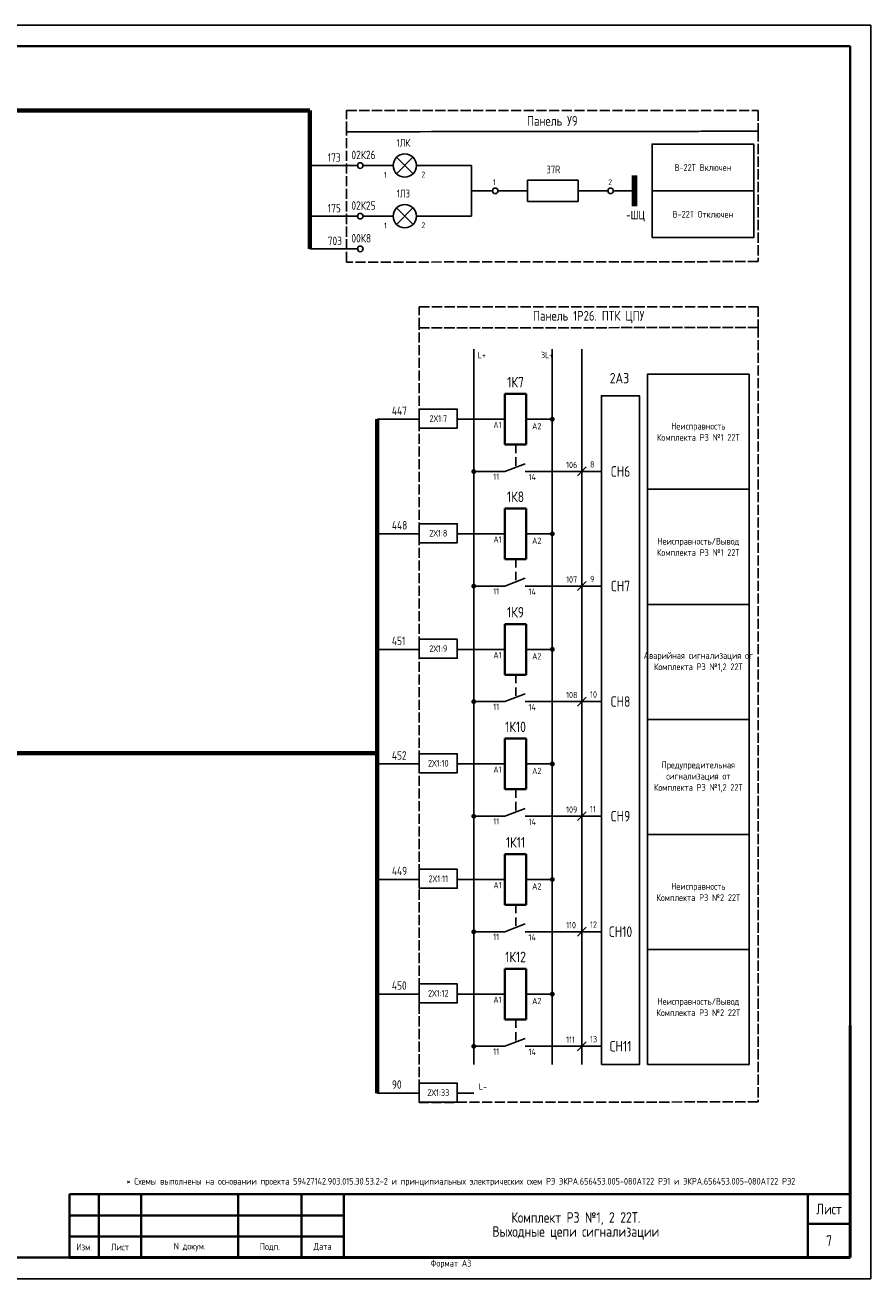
# Model space of a CAD drawing. Header units: millimetres. Extents: x 616 to 6446, y 2590 to 5711.
# Tile 34 of 50: x 4081 to 4281, y 3305 to 3602. Entities that reach past the tile are written whole.
import ezdxf

# ---------------------------------------------------------------- set-up
doc = ezdxf.new("R2010")
doc.units = ezdxf.units.MM
doc.linetypes.add('ACAD_ISO02W100', pattern=[15, 12, -3])
doc.linetypes.add('JIS_02_2.0', pattern=[3, 2, -1])
doc.layers.add('основная 0.5', color=7, linetype='Continuous', lineweight=50)
doc.styles.add('SIMPLEX', font='GOST.ttf', dxfattribs={"height": 5})

msp = doc.modelspace()

# ---------------------------------------------------------------- linework, layer by layer
for p, q in [((3861.12, 3602.4), (4281.13, 3602.4)), ((4281.13, 3305.35), (4281.13, 3602.4)), ((4281.13, 3305.35), (4281.13, 3602.4)), ((4172.64, 3567.17), (4168.72, 3571.07)), ((4168.74, 3567.15), (4172.62, 3571.09)), ((4159.46, 3569.12), (4148.21, 3569.12)), ((4167.91, 3569.12), (4160.79, 3569.12)), ((4170.68, 3569.12), (4170.68, 3569.12)), ((4173.44, 3569.12), (4186.46, 3569.12)), ((4186.46, 3557.12), (4186.46, 3569.12)), ((4199.79, 3565.62), (4199.79, 3560.62)), ((4211.79, 3565.62), (4199.79, 3565.62)), ((4211.79, 3560.62), (4211.79, 3565.62)), ((4186.46, 3563.12), (4191.46, 3563.12)), ((4192.79, 3563.12), (4199.79, 3563.12)), ((4211.79, 3563.12), (4218.79, 3563.12)), ((4220.11, 3563.12), (4225.11, 3563.12)), ((4172.64, 3555.17), (4168.72, 3559.07)), ((4168.74, 3555.15), (4172.62, 3559.09)), ((4199.79, 3560.62), (4211.79, 3560.62)), ((4159.46, 3557.12), (4148.21, 3557.12)), ((4167.91, 3557.12), (4160.79, 3557.12)), ((4170.68, 3557.12), (4170.68, 3557.12)), ((4173.44, 3557.12), (4186.46, 3557.12)), ((4159.46, 3549.37), (4148.21, 3549.37)), ((4187.02, 3525.61), (4187.02, 3356.12)), ((4205.63, 3525.61), (4205.63, 3356.12)), ((4212.63, 3525.61), (4212.63, 3356.12)), ((4174.12, 3509.01), (4164.12, 3509.01)), ((4194.42, 3509.01), (4183.12, 3509.01)), ((4199.42, 3509.01), (4205.63, 3509.01)), ((4187.02, 3496.64), (4194.42, 3496.64)), ((4194.42, 3496.64), (4199.23, 3498.48)), ((4199.23, 3496.64), (4217.28, 3496.64)), ((4211.57, 3495.58), (4213.69, 3497.71)), ((4174.12, 3481.86), (4164.12, 3481.86)), ((4194.42, 3481.86), (4183.12, 3481.86)), ((4199.42, 3481.86), (4205.63, 3481.86)), ((4194.42, 3469.5), (4199.23, 3471.33)), ((4211.57, 3468.44), (4213.69, 3470.56)), ((4187.02, 3469.5), (4194.42, 3469.5)), ((4199.23, 3469.5), (4217.28, 3469.5)), ((4174.12, 3454.5), (4164.12, 3454.5)), ((4194.42, 3454.5), (4183.12, 3454.5)), ((4199.42, 3454.5), (4205.63, 3454.5)), ((4194.42, 3442.13), (4199.23, 3443.97)), ((4211.57, 3441.07), (4213.69, 3443.19)), ((4187.02, 3442.13), (4194.42, 3442.13)), ((4199.23, 3442.13), (4217.28, 3442.13)), ((4174.12, 3427.35), (4164.12, 3427.35)), ((4194.42, 3427.35), (4183.12, 3427.35)), ((4199.42, 3427.35), (4205.63, 3427.35)), ((4194.42, 3414.98), (4199.23, 3416.82)), ((4187.02, 3414.98), (4194.42, 3414.98)), ((4199.23, 3414.98), (4217.28, 3414.98)), ((4211.57, 3413.92), (4213.69, 3416.04)), ((4174.12, 3399.98), (4164.12, 3399.98)), ((4194.42, 3399.98), (4183.12, 3399.98)), ((4199.42, 3399.98), (4205.63, 3399.98)), ((4194.42, 3387.61), (4199.23, 3389.45)), ((4187.02, 3387.61), (4194.42, 3387.61)), ((4199.23, 3387.61), (4217.28, 3387.61)), ((4211.57, 3386.55), (4213.69, 3388.67)), ((4174.12, 3372.83), (4164.12, 3372.83)), ((4194.42, 3372.83), (4183.12, 3372.83)), ((4199.42, 3372.83), (4205.63, 3372.83)), ((4187.02, 3360.47), (4194.42, 3360.47)), ((4194.42, 3360.47), (4199.23, 3362.3)), ((4199.23, 3360.47), (4217.28, 3360.47)), ((4211.57, 3359.41), (4213.69, 3361.53)), ((4174.12, 3349.37), (4164.12, 3349.37)), ((4183.12, 3349.37), (4187.02, 3349.37)), ((3861.12, 3305.35), (4281.13, 3305.35))]:
    msp.add_line(p, q)
at = {"lineweight": 40}
for p, q in [((3881.12, 3597.4), (4276.21, 3597.4)), ((4276.21, 3597.4), (4276.21, 3310.4)), ((4199.42, 3515.01), (4194.42, 3515.01)), ((4194.42, 3515.01), (4194.42, 3503.01)), ((4199.42, 3503.01), (4199.42, 3515.01)), ((4199.42, 3503.01), (4194.42, 3503.01)), ((4199.42, 3487.86), (4194.42, 3487.86)), ((4194.42, 3487.86), (4194.42, 3475.86)), ((4199.42, 3475.86), (4199.42, 3487.86)), ((4199.42, 3475.86), (4194.42, 3475.86)), ((4199.42, 3460.5), (4194.42, 3460.5)), ((4194.42, 3460.5), (4194.42, 3448.5)), ((4199.42, 3448.5), (4199.42, 3460.5)), ((4199.42, 3448.5), (4194.42, 3448.5)), ((4199.42, 3433.35), (4194.42, 3433.35)), ((4194.42, 3433.35), (4194.42, 3421.35)), ((4199.42, 3421.35), (4199.42, 3433.35)), ((4199.42, 3421.35), (4194.42, 3421.35)), ((4199.42, 3405.98), (4194.42, 3405.98)), ((4194.42, 3405.98), (4194.42, 3393.98)), ((4199.42, 3393.98), (4199.42, 3405.98)), ((4199.42, 3393.98), (4194.42, 3393.98)), ((4199.42, 3378.83), (4194.42, 3378.83)), ((4194.42, 3378.83), (4194.42, 3366.83)), ((4199.42, 3366.83), (4199.42, 3378.83)), ((4199.42, 3366.83), (4194.42, 3366.83)), ((4091.21, 3325.39), (4156.21, 3325.39)), ((4266.21, 3325.4), (4266.21, 3310.4)), ((4091.21, 3320.39), (4156.21, 3320.39)), ((4266.21, 3318.4), (4276.21, 3318.4)), ((4091.21, 3315.39), (4156.21, 3315.39)), ((3881.12, 3310.4), (4276.21, 3310.4))]:
    msp.add_line(p, q, dxfattribs=at)
at = {"lineweight": 70}
for p, q in [((4148.21, 3582.13), (3993.67, 3582.13)), ((4148.21, 3549.37), (4148.21, 3582.13)), ((4164.12, 3509.01), (4164.12, 3349.37)), ((4164.12, 3429.94), (3993.67, 3429.94))]:
    msp.add_line(p, q, dxfattribs=at)
at = {"color": 5, "lineweight": 106}
msp.add_line((4225.11, 3559.46), (4225.11, 3566.78), dxfattribs=at)
at = {"linetype": 'JIS_02_2.0'}
for p, q in [((4196.96, 3503.01), (4196.96, 3497.62)), ((4196.96, 3475.86), (4196.96, 3470.47)), ((4196.96, 3448.5), (4196.96, 3443.1)), ((4196.96, 3421.35), (4196.96, 3415.95)), ((4196.96, 3393.98), (4196.96, 3388.59)), ((4196.96, 3366.83), (4196.96, 3361.44))]:
    msp.add_line(p, q, dxfattribs=at)
at = {"color": 32, "linetype": 'ACAD_ISO02W100', "ltscale": 0.2, "true_color": 0xcd6928}
for points in [[(4156.89, 3582.13), (4156.89, 3582.13), (4254.39, 3582.13), (4254.39, 3577.24), (4156.89, 3577.12), (4156.89, 3582.13)], [(4156.89, 3577.12), (4156.89, 3577.12), (4254.39, 3577.24), (4254.39, 3546.36), (4156.89, 3546.24), (4156.89, 3577.12)], [(4174.12, 3535.66), (4174.12, 3535.66), (4254.39, 3535.66), (4254.39, 3530.76), (4174.12, 3530.64), (4174.12, 3535.66)], [(4174.12, 3530.64), (4174.12, 3530.64), (4254.39, 3530.76), (4254.39, 3347.29), (4174.12, 3347.17), (4174.12, 3530.64)]]:
    msp.add_lwpolyline(points, dxfattribs=at)
at = {"color": 7}
for points in [[(4229.27, 3563.12), (4253.35, 3563.12), (4253.35, 3574.19), (4229.27, 3574.19)], [(4229.27, 3552.05), (4253.35, 3552.05), (4253.35, 3563.12), (4229.27, 3563.12)], [(4228.19, 3492.41), (4252.27, 3492.41), (4252.27, 3519.67), (4228.19, 3519.67)], [(4228.19, 3465.15), (4252.27, 3465.15), (4252.27, 3492.41), (4228.19, 3492.41)], [(4228.19, 3437.89), (4252.27, 3437.89), (4252.27, 3465.15), (4228.19, 3465.15)], [(4228.19, 3410.64), (4252.27, 3410.64), (4252.27, 3437.89), (4228.19, 3437.89)], [(4228.19, 3383.38), (4252.27, 3383.38), (4252.27, 3410.64), (4228.19, 3410.64)], [(4228.19, 3356.12), (4252.27, 3356.12), (4252.27, 3383.38), (4228.19, 3383.38)]]:
    msp.add_lwpolyline(points, close=True, dxfattribs=at)
for points in [[(4217.28, 3356.12), (4226.28, 3356.12), (4226.28, 3514.57), (4217.28, 3514.57)], [(4174.12, 3506.92), (4183.12, 3506.92), (4183.12, 3511.42), (4174.12, 3511.42)], [(4174.12, 3479.77), (4183.12, 3479.77), (4183.12, 3484.27), (4174.12, 3484.27)], [(4174.12, 3452.41), (4183.12, 3452.41), (4183.12, 3456.91), (4174.12, 3456.91)], [(4174.12, 3425.26), (4183.12, 3425.26), (4183.12, 3429.76), (4174.12, 3429.76)], [(4174.12, 3397.89), (4183.12, 3397.89), (4183.12, 3402.39), (4174.12, 3402.39)], [(4174.12, 3370.74), (4183.12, 3370.74), (4183.12, 3375.24), (4174.12, 3375.24)], [(4174.12, 3347.23), (4183.12, 3347.23), (4183.12, 3351.73), (4174.12, 3351.73)]]:
    msp.add_lwpolyline(points, close=True)
at = {"const_width": 0.461}
for points in [[(4205.29, 3509.01, 1), (4205.98, 3509.01, 1)], [(4186.68, 3496.62, 1), (4187.37, 3496.62, 1)], [(4205.29, 3481.86, 1), (4205.98, 3481.86, 1)], [(4186.68, 3469.48, 1), (4187.37, 3469.48, 1)], [(4205.29, 3454.5, 1), (4205.98, 3454.5, 1)], [(4186.68, 3442.11, 1), (4187.37, 3442.11, 1)], [(4205.29, 3427.35, 1), (4205.98, 3427.35, 1)], [(4186.68, 3414.96, 1), (4187.37, 3414.96, 1)], [(4205.29, 3399.98, 1), (4205.98, 3399.98, 1)], [(4186.68, 3387.59, 1), (4187.37, 3387.59, 1)], [(4205.29, 3372.83, 1), (4205.98, 3372.83, 1)], [(4186.68, 3360.45, 1), (4187.37, 3360.45, 1)]]:
    msp.add_lwpolyline(points, format="xyb", close=True, dxfattribs=at)
for centre, radius in [((4170.68, 3569.12), 2.76), ((4160.13, 3569.12), 0.663), ((4192.12, 3563.12), 0.663), ((4219.45, 3563.12), 0.663), ((4170.68, 3557.12), 2.76), ((4160.13, 3557.12), 0.663), ((4160.13, 3549.37), 0.663)]:
    msp.add_circle(centre, radius)
at = {"layer": 'основная 0.5', "color": 0}
for p, q in [((4276.21, 3310.4), (4276.21, 3365.4)), ((4091.21, 3310.4), (4276.21, 3310.4))]:
    msp.add_line(p, q, dxfattribs=at)
at = {"layer": 'основная 0.5', "lineweight": 40}
for p, q in [((4091.21, 3325.39), (4091.21, 3310.4)), ((4098.21, 3310.4), (4098.21, 3325.39)), ((4108.21, 3310.4), (4108.21, 3325.39)), ((4131.21, 3310.4), (4131.21, 3325.39)), ((4146.21, 3310.4), (4146.21, 3325.39)), ((4156.21, 3310.4), (4156.21, 3325.4)), ((4156.21, 3325.4), (4276.21, 3325.4))]:
    msp.add_line(p, q, dxfattribs=at)

# ---------------------------------------------------------------- texts
at = {"style": 'SIMPLEX'}
for s, height, p in [('173', 2, (4152.42, 3570.02)), ('02К26', 2, (4158.04, 3570.64)), ('1', 1.38, (4165.76, 3566.2)), ('2', 1.38, (4174.62, 3566.3)), ('1', 1.38, (4191.56, 3564.49)), ('2', 1.38, (4218.88, 3564.49)), ('175', 2, (4152.42, 3558.02)), ('02К25', 2, (4158.04, 3558.64)), ('2', 1.38, (4174.62, 3554.3)), ('-ШЦ', 2, (4223.1, 3556.4)), ('00К8', 2, (4158.04, 3550.89)), ('1', 1.38, (4165.76, 3554.2)), ('703', 2, (4152.42, 3550.27)), ('L+', 1.5, (4187.96, 3523.46)), ('3L+', 1.5, (4202.95, 3523.48)), ('447', 2, (4167.63, 3510.03)), ('А1', 1.5, (4191.67, 3506.92)), ('А2', 1.5, (4200.85, 3506.62)), ('106', 1.5, (4208.9, 3497.44)), ('8', 1.5, (4214.58, 3497.57)), ('11', 1.5, (4191.64, 3494.65)), ('14', 1.5, (4200, 3494.57)), ('448', 2, (4167.63, 3482.88)), ('А1', 1.5, (4191.67, 3479.77)), ('А2', 1.5, (4200.85, 3479.47)), ('107', 1.5, (4208.9, 3470.3)), ('9', 1.5, (4214.58, 3470.42)), ('11', 1.5, (4191.64, 3467.5)), ('14', 1.5, (4200, 3467.42)), ('451', 2, (4167.63, 3455.51)), ('А1', 1.5, (4191.67, 3452.4)), ('А2', 1.5, (4200.85, 3452.1)), ('108', 1.5, (4208.9, 3442.93)), ('10', 1.5, (4214.58, 3443.06)), ('11', 1.5, (4191.64, 3440.14)), ('14', 1.5, (4200, 3440.05)), ('452', 2, (4167.63, 3428.36)), ('А1', 1.5, (4191.67, 3425.26)), ('А2', 1.5, (4200.85, 3424.95)), ('109', 1.5, (4208.9, 3415.78)), ('11', 1.5, (4214.58, 3415.91)), ('11', 1.5, (4191.64, 3412.99)), ('14', 1.5, (4200, 3412.9)), ('449', 2, (4167.63, 3401)), ('А1', 1.5, (4191.67, 3397.89)), ('А2', 1.5, (4200.85, 3397.59)), ('110', 1.5, (4208.9, 3388.41)), ('12', 1.5, (4214.58, 3388.54)), ('11', 1.5, (4191.64, 3385.62)), ('14', 1.5, (4200, 3385.53)), ('450', 2, (4167.63, 3373.85)), ('А1', 1.5, (4191.67, 3370.74)), ('А2', 1.5, (4200.85, 3370.44)), ('111', 1.5, (4208.9, 3361.27)), ('13', 1.5, (4214.58, 3361.39)), ('11', 1.5, (4191.64, 3358.47)), ('14', 1.5, (4200, 3358.39)), ('90', 2, (4167.63, 3350.39)), ('L-', 1.5, (4188.23, 3350.17))]:
    msp.add_text(s, height=height, dxfattribs=at).set_placement(p)
at = {"attachment_point": 5, "style": 'SIMPLEX'}
for s, insert, char_height, width in [('Панель У9', (4205.64, 3579.69), 2.304, 97.5087), ('1ЛК', (4170.35, 3574.48), 1.843, 31.5233), ('37R', (4205.88, 3568.18), 1.843, 5.6997), ('1ЛЗ', (4170.35, 3562.48), 1.843, 31.5233), ('Панель 1Р26. ПТК ЦПУ', (4214.26, 3533.21), 2.3037, 80.2773), ('2Х1:33', (4178.62, 3349.48), 1.6, 9)]:
    msp.add_mtext(s, dxfattribs=dict(at, insert=insert, char_height=char_height, width=width))
at = {"color": 7, "char_height": 1.6, "attachment_point": 5, "style": 'SIMPLEX'}
for s, insert, width in [('В-22Т Включен', (4241.31, 3568.66), 24.073), ('В-22Т Отключен', (4241.31, 3557.58), 24.073), ('2Х1:7', (4178.62, 3509.17), 9), ('Неисправность \\PКомплекта РЗ №1 22Т', (4240.23, 3506.04), 24.073), ('2Х1:8', (4178.62, 3482.02), 9), ('Неисправность/Вывод \\PКомплекта РЗ №1 22Т', (4240.23, 3478.78), 24.073), ('2Х1:9', (4178.62, 3454.66), 9), ('Аварийная сигнализация от\\PКомплекта РЗ №1,2 22Т', (4240.23, 3451.52), 24.073), ('2Х1:10', (4178.62, 3427.51), 9), ('Предупредительная сигнализация от \\PКомплекта РЗ №1,2 22Т', (4240.23, 3424.27), 24.073), ('2Х1:11', (4178.62, 3400.14), 9), ('Неисправность \\PКомплекта РЗ №2 22Т', (4240.23, 3397.01), 24.073), ('2Х1:12', (4178.62, 3372.99), 9), ('Неисправность/Вывод \\PКомплекта РЗ №2 22Т', (4240.23, 3369.75), 24.073)]:
    msp.add_mtext(s, dxfattribs=dict(at, insert=insert, width=width))
at = {"lineweight": 50, "char_height": 2.5, "attachment_point": 5, "style": 'SIMPLEX'}
for s, insert, width in [('2А3', (4221.54, 3518.74), 9), ('1К7', (4196.92, 3517.8), 5), ('CH6', (4221.78, 3496.64), 9), ('1К8', (4196.92, 3490.65), 5), ('CH7', (4221.78, 3469.5), 9), ('1К9', (4196.92, 3463.28), 5), ('CH8', (4221.78, 3442.13), 9), ('1К10', (4196.92, 3436.14), 5), ('CH9', (4221.78, 3414.98), 9), ('1К11', (4196.92, 3408.77), 5), ('CH10', (4221.78, 3387.61), 9), ('1К12', (4196.92, 3381.62), 5), ('CH11', (4221.78, 3360.47), 9)]:
    msp.add_mtext(s, dxfattribs=dict(at, insert=insert, width=width))
at = {"lineweight": 35, "attachment_point": 5, "line_spacing_factor": 0.8, "style": 'SIMPLEX'}
for s, insert, char_height, width in [('\\pi-4.8,l6.4,t6.4;*^IСхемы выполнены на основании проекта 59427142.903.015.Э0.53.2-2 и принципиальных электрических схем РЭ ЭКРА.656453.005-080AТ22 РЭ1 и ЭКРА.656453.005-080AТ22 РЭ2', (4183.18, 3328.27), 1.6, 185), ('Комплект РЗ №1, 2 22Т. \\PВыходные цепи сигнализации', (4211.21, 3317.9), 2.5, 110), ('Лист', (4271.21, 3321.9), 2.5, 10), ('7', (4271.21, 3314.4), 2.5, 10), ('Изм.', (4094.71, 3312.89), 1.6, 7), ('Лист', (4103.21, 3312.89), 1.6, 10), ('N докум.', (4119.71, 3312.89), 1.6, 23), ('Подп.', (4138.71, 3312.89), 1.6, 15), ('Дата', (4151.21, 3312.89), 1.6, 10)]:
    msp.add_mtext(s, dxfattribs=dict(at, insert=insert, char_height=char_height, width=width))
at = {"lineweight": 30, "insert": (4176.81, 3309.87), "char_height": 1.6, "attachment_point": 1, "style": 'SIMPLEX'}
msp.add_mtext_dynamic_manual_height_columns('Формат А3', width=45.8537, gutter_width=12.5, heights=[0], dxfattribs=at)

doc.saveas('drawing.dxf')
